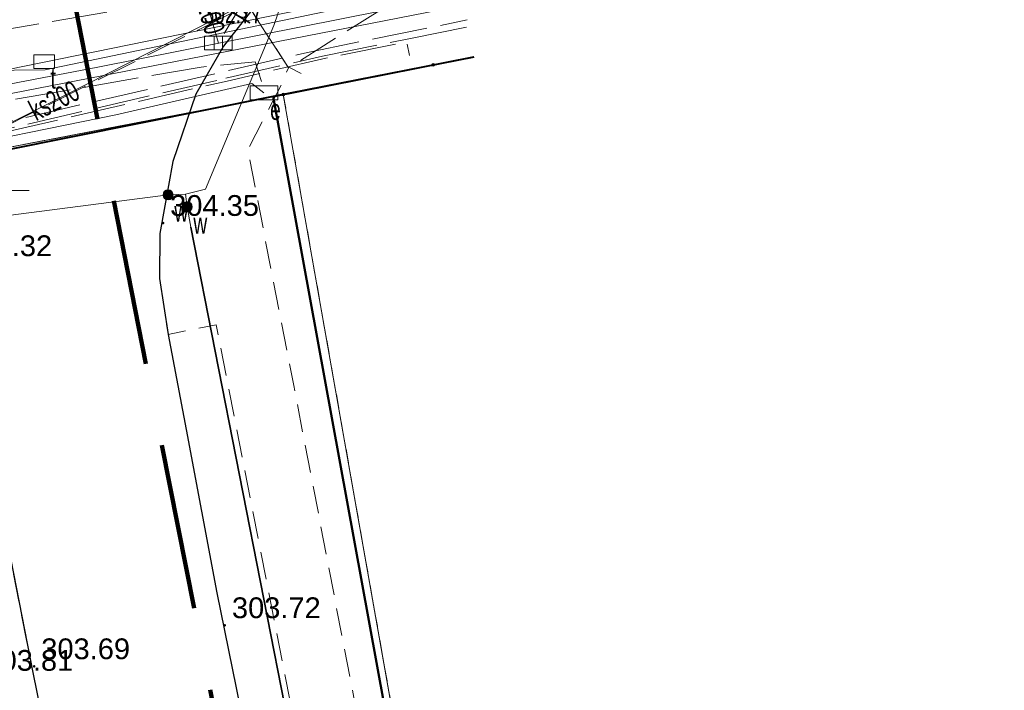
# Model space of a CAD drawing. Header units: metres. Extents: x 6567444 to 13135881, y 5574237 to 11149086.
# Tile 178 of 191: x 6567928 to 6567963, y 5574555 to 5574579. Entities that reach past the tile are written whole.
import ezdxf
from ezdxf.enums import TextEntityAlignment as Align

# ---------------------------------------------------------------- set-up
doc = ezdxf.new("R2010")
doc.units = ezdxf.units.M
for name, pattern in [('2.0_1.0', [3, 2, -1]), ('L_0_03', [1, 0.5, -0.5]), ('L_0_04', [1.5, 1, -0.5]), ('L_0_06', [2, 1.5, -0.5]), ('L_2_50', [2.5, 2, -0.5])]:
    doc.linetypes.add(name, pattern=pattern)
for name, color, linetype, lineweight in [('EGB_DzialkaEwidencyjna', 7, 'Continuous', 18), ('EGB_Klasouzytek', 92, 'Continuous', 18), ('EGB_KonturUzytkuGruntowego', 92, 'Continuous', 18), ('EGB_PunktGraniczny', 7, 'Continuous', 18), ('GES_InneUrzadzeniaTowarzyszace_P', 7, 'Continuous', 18), ('GES_PrzewodElektroenergetyczny', 1, 'Continuous', 18), ('GES_PrzewodElektroenergetyczny_Projektowany', 7, 'Continuous', 18), ('GES_PrzewodKanalizacyjny', 36, 'Continuous', 18), ('GES_PrzewodKanalizacyjny_Projektowany', 7, 'Continuous', 18), ('GES_PrzewodTelekomunikacyjny', 30, 'Continuous', 18), ('GES_PrzewodWodociagowy', 5, 'Continuous', 18), ('GES_Rzedna', 7, 'Continuous', 18), ('GES_UrzadzeniaSiecElektroenergetyczna_P', 7, 'Continuous', 18), ('GES_UrzadzeniaSiecKanalizacyjna_P', 7, 'Continuous', 18), ('GES_UrzadzeniaSiecWodociagowa_P', 7, 'Continuous', 18), ('GES_UrzadzeniaTowarzyszczaceLiniowe', 7, 'Continuous', 18), ('MP_LINIE_REGULAC', 135, 'Continuous', 40), ('OT_Budowle', 7, 'Continuous', 18), ('OT_Komunikacja', 7, 'Continuous', 18), ('OTRS', 7, 'Continuous', 13), ('OTRS_O', 7, 'Continuous', 20), ('Z_ZAKRES', 214, 'Continuous', 90)]:
    doc.layers.add(name, color=color, linetype=linetype, lineweight=lineweight)
doc.layers.add('FORMA - Arch 01 - PZT 1 Strefy', color=7, linetype='Continuous')
doc.styles.add('BDOT', font='arial.ttf', dxfattribs={"width": 0.9})
doc.styles.get("Standard").update_dxf_attribs({"font": 'arial.ttf'})
doc.linetypes.add('MPSTO', pattern='A,5,[38,msgB.shx,S=0.1,R=180,X=0,Y=0],5', length=10)
pattern_1 = [(45, (0, 0), (-0.265165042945, 0.265165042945), [])]

# ---------------------------------------------------------------- blocks, each defined once
blk = doc.blocks.new('L_0_02_2')
at = {"color": 0}
blk.add_point((0, 0), dxfattribs=at)
blk = doc.blocks.new('L_0_02_1')
at = {"color": 0}
blk.add_point((0, 0), dxfattribs=at)
blk = doc.blocks.new('L_0_29_1')
at = {"color": 0, "linetype": 'Continuous', "lineweight": 13, "flags": 128}
blk.add_lwpolyline([(0, -0.5), (0, 0.5)], dxfattribs=at)
blk = doc.blocks.new('EGPG_N')
at = {"linetype": 'Continuous', "lineweight": 13}
blk.add_hatch(color=0, dxfattribs=at).paths.add_polyline_path([(0, -0.1, 1), (0, 0.1, 1)])
at = {"color": 0, "linetype": 'Continuous', "lineweight": 13}
blk.add_circle((0, 0), 0.1, dxfattribs=at)
blk = doc.blocks.new('SUPW_R')
at = {"color": 0, "linetype": 'Continuous', "lineweight": 18, "flags": 128}
blk.add_lwpolyline([(0.75, 0.5), (0.75, -0.5), (-0.75, -0.5), (-0.75, 0.5)], close=True, dxfattribs=at)
blk = doc.blocks.new('other_SUES')
at = {"color": 0, "linetype": 'Continuous', "lineweight": 18, "flags": 128}
blk.add_lwpolyline([(1, 0.5), (1, -0.5), (-1, -0.5), (-1, 0.5)], close=True, dxfattribs=at)
blk = doc.blocks.new('other_SUKK')
at = {"color": 0, "linetype": 'Continuous', "lineweight": 18, "flags": 128}
blk.add_lwpolyline([(1, 0.5), (1, -0.5), (-1, -0.5), (-1, 0.5), (1, 0.5)], close=True, dxfattribs=at)
for points in [[(-0.3, 0.5), (-0.3, -0.5)], [(0.3, 0.5), (0.3, -0.5)]]:
    blk.add_lwpolyline(points, dxfattribs=at)
blk = doc.blocks.new('other_SUWW')
at = {"linetype": 'Continuous', "lineweight": 18}
blk.add_hatch(color=0, dxfattribs=at).paths.add_polyline_path([(0, -0.361, 1), (0, 0.361, 1)])
at = {"color": 0, "linetype": 'Continuous', "lineweight": 18}
blk.add_circle((0, 0), 0.361, dxfattribs=at)
blk = doc.blocks.new('OTRS')
at = {"layer": 'OTRS', "color": 0, "lineweight": -3, "const_width": 0.09}
blk.add_lwpolyline([(-0.045, 0, 1), (0.045, 0, 1)], format="xyb", close=True, dxfattribs=at)
at = {"layer": 'OTRS_O', "color": 0, "style": 'BDOT'}
blk.add_attdef('RZEDNA', (0.514, 0.515), '', height=1.5, dxfattribs=at)
blk = doc.blocks.new('_MDCP')
at = {"layer": 'EGB_DzialkaEwidencyjna', "linetype": 'CONTINUOUS', "lineweight": 18}
for p, q in [((6567944.099, 5574577.571), (6567942.63, 5574577.28)), ((6567942.63, 5574577.28), (6567937.22, 5574576.21)), ((6567870.09, 5574563.29), (6567937.22, 5574576.21)), ((6567937.22, 5574576.21), (6567953.2, 5574485.85)), ((6567921.55, 5574569.11), (6567849.51, 5574552.26)), ((6567946.41, 5574443.1), (6567921.55, 5574569.11)), ((6567848.19, 5574557.83), (6567870.09, 5574563.29)), ((6567849.51, 5574552.26), (6567848.19, 5574557.83)), ((6567953.2, 5574485.85), (6567954.34, 5574479.4)), ((6567954.34, 5574479.4), (6567964.63, 5574421.22)), ((6567945.87, 5574426.93), (6567946.41, 5574443.1)), ((6567941.78, 5574411.28), (6567945.87, 5574426.93)), ((6567964.63, 5574421.22), (6567961.98, 5574385.01)), ((6567926.87, 5574389.48), (6567941.78, 5574411.28)), ((6567903.73, 5574376.76), (6567926.87, 5574389.48)), ((6567961.98, 5574385.01), (6567940.38, 5574379.35)), ((6567940.38, 5574379.35), (6567927.03, 5574350.99)), ((6567864.17, 5574367.81), (6567903.73, 5574376.76)), ((6567869.98, 5574345.11), (6567864.17, 5574367.81)), ((6567921.32, 5574359.06), (6567869.98, 5574345.11)), ((6567923.464, 5574348.631), (6567921.32, 5574359.06)), ((6567927.03, 5574350.99), (6567923.464, 5574348.631))]:
    blk.add_line(p, q, dxfattribs=at)
at = {"layer": 'EGB_Klasouzytek', "lineweight": 18}
for points in [[(6567944.099, 5574577.571), (6567942.63, 5574577.28), (6567937.22, 5574576.21), (6567870.09, 5574563.29), (6567848.19, 5574557.83)], [(6567922.989, 5574350.942), (6567921.32, 5574359.06), (6567869.98, 5574345.11), (6567864.17, 5574367.81), (6567903.73, 5574376.76), (6567926.87, 5574389.48), (6567941.78, 5574411.28), (6567945.87, 5574426.93), (6567946.41, 5574443.1), (6567921.55, 5574569.11), (6567849.51, 5574552.26), (6567848.19, 5574557.83), (6567870.09, 5574563.29), (6567937.22, 5574576.21)], [(6567937.22, 5574576.21), (6567953.2, 5574485.85), (6567954.34, 5574479.4), (6567964.63, 5574421.22), (6567961.98, 5574385.01), (6567940.38, 5574379.35), (6567928.595, 5574354.314)]]:
    blk.add_lwpolyline(points, dxfattribs=at)
at = {"layer": 'EGB_KonturUzytkuGruntowego', "linetype": 'L_0_03', "lineweight": 18}
for points in [[(6567944.099, 5574577.571), (6567942.63, 5574577.28), (6567937.22, 5574576.21), (6567870.09, 5574563.29), (6567848.19, 5574557.83), (6567841.64, 5574556.2), (6567819.81, 5574551.02), (6567814.7, 5574549.3), (6567811.96, 5574548.85), (6567810.34, 5574548.58), (6567809.02, 5574546.47), (6567805.83, 5574540.63), (6567799.496, 5574570.502)], [(6567922.989, 5574350.942), (6567921.32, 5574359.06), (6567869.98, 5574345.11), (6567864.17, 5574367.81), (6567903.73, 5574376.76), (6567926.87, 5574389.48), (6567941.78, 5574411.28), (6567945.87, 5574426.93), (6567946.41, 5574443.1), (6567921.55, 5574569.11), (6567849.51, 5574552.26), (6567848.19, 5574557.83), (6567870.09, 5574563.29), (6567937.22, 5574576.21), (6567953.2, 5574485.85)]]:
    blk.add_lwpolyline(points, dxfattribs=at)
at = {"layer": 'EGB_PunktGraniczny'}
for p in [(6567942.63, 5574577.28), (6567937.22, 5574576.21)]:
    blk.add_point(p, dxfattribs=at)
at = {"layer": 'GES_PrzewodElektroenergetyczny', "color": 1, "linetype": 'Continuous', "lineweight": 18}
for points in [[(6567943.578, 5574580.45), (6567880.22, 5574567.52), (6567879.71, 5574566.23), (6567878.836, 5574565.386), (6567873.65, 5574564.68), (6567858.185, 5574560.669)], [(6567943.578, 5574580.45), (6567880.22, 5574567.52), (6567879.71, 5574566.23), (6567878.836, 5574565.386), (6567873.65, 5574564.68), (6567858.185, 5574560.669)], [(6567838.664, 5574557.463), (6567839.429, 5574557.634), (6567846.812, 5574559.385), (6567851.645, 5574560.446), (6567868.123, 5574564.188), (6567878.034, 5574566.506), (6567891.189, 5574569.42), (6567902.264, 5574571.789), (6567930.529, 5574577.195), (6567943.691, 5574579.824)]]:
    blk.add_lwpolyline(points, dxfattribs=at)
at = {"layer": 'GES_PrzewodElektroenergetyczny', "color": 1, "linetype": 'Continuous', "lineweight": 18, "flags": 128}
for points in [[(6567868.85, 5574563.254), (6567868.88, 5574563.73), (6567870.63, 5574564.11), (6567881.7, 5574566.09), (6567907.85, 5574570.96), (6567922.43, 5574574.08), (6567923.04, 5574574.68), (6567924.32, 5574574.08), (6567931.18, 5574575.48), (6567936.08, 5574576.61), (6567936.52, 5574576.27)], [(6567868.85, 5574563.254), (6567868.988, 5574563.738), (6567870.63, 5574564.11), (6567881.7, 5574566.09), (6567907.85, 5574570.96), (6567922.43, 5574574.08), (6567923.04, 5574574.68), (6567924.32, 5574574.08), (6567931.18, 5574575.48), (6567936.08, 5574576.61), (6567936.52, 5574576.27)]]:
    blk.add_lwpolyline(points, dxfattribs=at)
at = {"layer": 'GES_PrzewodElektroenergetyczny_Projektowany', "color": 1, "linetype": 'L_2_50', "lineweight": 18}
for points in [[(6567943.412, 5574581.367), (6567943.17, 5574581.32), (6567913.09, 5574576.12), (6567888.01, 5574572.01), (6567877.14, 5574569.91), (6567875.36, 5574567.7), (6567875.01, 5574566.91), (6567863.39, 5574564.59), (6567846.75, 5574561.93), (6567839.02, 5574560.65), (6567829.79, 5574558.45), (6567816.07, 5574555.81), (6567793.454, 5574551.595)], [(6567794.596, 5574546.571), (6567811.33, 5574550.87), (6567831.53, 5574554.27), (6567833.28, 5574552.46), (6567870.97, 5574561.28), (6567904.99, 5574569.24), (6567915.75, 5574572.57), (6567937.99, 5574577.71), (6567943.858, 5574578.905)], [(6567855.86, 5574555.8), (6567855.7, 5574557.45), (6567905.15, 5574569.02), (6567915.82, 5574572.33), (6567935.15, 5574576.8), (6567938.63, 5574577.6), (6567941.87, 5574578.25), (6567943.902, 5574578.659)]]:
    blk.add_lwpolyline(points, dxfattribs=at)
at = {"layer": 'GES_PrzewodElektroenergetyczny_Projektowany', "color": 1, "linetype": 'L_2_50', "lineweight": 18, "flags": 128}
for points in [[(6567855.96, 5574555.82), (6567855.81, 5574557.37), (6567905.33, 5574568.98), (6567915.89, 5574572.25), (6567935.19, 5574576.7), (6567938.76, 5574577.53), (6567941.68, 5574578.11), (6567941.78, 5574577.62)], [(6567870.565, 5574563.351), (6567870.646, 5574564.629), (6567878.475, 5574566.016), (6567879.026, 5574567.243), (6567881.557, 5574567.372), (6567883.406, 5574567.496), (6567885.902, 5574567.958), (6567892.652, 5574569.345), (6567901.343, 5574570.978), (6567915.551, 5574573.567), (6567920.174, 5574574.43), (6567923.348, 5574574.738), (6567925.69, 5574575.724), (6567934.258, 5574577.204), (6567936.2, 5574577.389), (6567936.587, 5574576.24)]]:
    blk.add_lwpolyline(points, dxfattribs=at)
at = {"layer": 'GES_PrzewodKanalizacyjny', "color": 36, "linetype": 'Continuous', "lineweight": 18, "flags": 128}
for points in [[(6567934.15, 5574580.6), (6567934.88, 5574578.07)], [(6567936.26, 5574579.72), (6567921.631, 5574572.271)]]:
    blk.add_lwpolyline(points, dxfattribs=at)
at = {"layer": 'GES_PrzewodKanalizacyjny_Projektowany', "color": 36, "linetype": 'L_0_06', "lineweight": 18}
blk.add_lwpolyline([(6567796.266, 5574539.236), (6567832.48, 5574547.32), (6567854.13, 5574556.3), (6567878.83, 5574561.85), (6567921.59, 5574572.26), (6567938.88, 5574580.92), (6567943.337, 5574581.783)], dxfattribs=at)
at = {"layer": 'GES_PrzewodKanalizacyjny_Projektowany', "color": 36, "linetype": 'L_0_06', "lineweight": 18, "flags": 128}
blk.add_lwpolyline([(6567936.88, 5574581.42), (6567934.91, 5574578.11)], dxfattribs=at)
at = {"layer": 'GES_PrzewodTelekomunikacyjny', "color": 30, "linetype": 'Continuous', "lineweight": 18}
for points in [[(6567943.617, 5574580.235), (6567928.625, 5574577.107), (6567926.389, 5574577.084), (6567901.645, 5574572.089), (6567892.736, 5574570.263), (6567886.856, 5574570.805)], [(6567943.761, 5574579.441), (6567935.678, 5574577.863), (6567928.387, 5574576.441)]]:
    blk.add_lwpolyline(points, dxfattribs=at)
at = {"layer": 'GES_PrzewodTelekomunikacyjny', "color": 30, "linetype": 'Continuous', "lineweight": 18, "flags": 128}
blk.add_lwpolyline([(6567928.387, 5574576.441), (6567874.808, 5574565.99), (6567865.525, 5574563.914)], dxfattribs=at)
at = {"layer": 'GES_PrzewodWodociagowy', "color": 5, "linetype": 'Continuous', "lineweight": 18}
for points in [[(6567933.69, 5574572.61), (6567934.41, 5574572.79), (6567936.88, 5574578.71), (6567937.18, 5574579.58), (6567941.41, 5574580.35), (6567943.524, 5574580.749)], [(6567933.69, 5574572.61), (6567933.06, 5574572.59), (6567924.48, 5574571.48), (6567923.42, 5574572.32), (6567920.04, 5574574.98), (6567915.01, 5574574.28), (6567879.77, 5574567.11), (6567879.07, 5574566.99), (6567878.14, 5574565.37), (6567860.87, 5574560.66), (6567855.39, 5574559.03), (6567839.4, 5574555.34), (6567836.94, 5574551.59), (6567834.92, 5574548.08), (6567832.61, 5574544.04), (6567830.53, 5574540.71), (6567827.89, 5574537.03), (6567830.01, 5574517.51), (6567828.46, 5574517.24), (6567802.588, 5574511.449)]]:
    blk.add_lwpolyline(points, dxfattribs=at)
at = {"layer": 'GES_PrzewodWodociagowy', "color": 5, "linetype": 'Continuous', "lineweight": 18, "flags": 128}
blk.add_lwpolyline([(6567948.28, 5574498.02), (6567947.06, 5574504.26), (6567933.88, 5574571.42), (6567933.75, 5574572.16), (6567933.69, 5574572.61)], dxfattribs=at)
at = {"layer": 'GES_Rzedna', "color": 7, "linetype": 'Continuous', "lineweight": 13, "flags": 128}
blk.add_lwpolyline([(6567928.049, 5574572.747), (6567925.471, 5574572.747), (6567921.742, 5574571.996)], dxfattribs=at)
at = {"layer": 'GES_UrzadzeniaTowarzyszczaceLiniowe', "color": 7, "linetype": 'Continuous', "lineweight": 35, "flags": 128}
blk.add_lwpolyline([(6567947.06, 5574504.26), (6567933.88, 5574571.42)], dxfattribs=at)
at = {"layer": 'MP_LINIE_REGULAC', "linetype": 'Continuous'}
for points in [[(6567936.85, 5574576.14), (6567944.099, 5574577.571)], [(6567936.85, 5574576.14), (6567822.725, 5574553.2), (6567807.758, 5574533.041), (6567819.961, 5574483.091), (6567828.37, 5574448.208)], [(6567960.526, 5574486.824), (6567953.408, 5574485.415), (6567936.85, 5574576.14)]]:
    blk.add_lwpolyline(points, dxfattribs=at)
at = {"layer": 'MP_LINIE_REGULAC', "linetype": 'MPSTO', "flags": 128}
blk.add_lwpolyline([(6567944.102, 5574577.555), (6567936.85, 5574576.14), (6567953.408, 5574485.415), (6567960.526, 5574486.824)], dxfattribs=at)
at = {"layer": 'OT_Komunikacja', "color": 7, "linetype": 'L_0_06', "lineweight": 18}
blk.add_lwpolyline([(6567943.681, 5574579.884), (6567941.661, 5574579.48), (6567940.8, 5574579.31), (6567937.41, 5574577.176), (6567936.068, 5574579.252), (6567937.072, 5574580.324), (6567938.645, 5574581.53), (6567941.18, 5574583.103), (6567942.874, 5574584.342)], dxfattribs=at)
at = {"layer": 'OT_Komunikacja', "color": 7, "linetype": 'Continuous', "lineweight": 25, "flags": 128}
for points in [[(6567936.068, 5574579.252), (6567935.057, 5574577.956), (6567934.068, 5574576.226), (6567933.236, 5574573.791), (6567932.764, 5574571.191), (6567932.756, 5574569.563), (6567933.063, 5574567.551), (6567933.71, 5574564.114), (6567934.815, 5574558.216), (6567936.358, 5574550.643), (6567938.407, 5574540.21), (6567942.057, 5574521.84), (6567943.316, 5574515.523), (6567944.512, 5574509.474), (6567945.446, 5574504.726), (6567945.949, 5574502.072), (6567947.25, 5574495.506), (6567948.058, 5574491.426), (6567948.891, 5574487.158), (6567952.865, 5574468.02), (6567953.982, 5574463.046)], [(6567857.08, 5574558.64), (6567878.36, 5574563.51), (6567907.32, 5574570.28), (6567908.58, 5574572.61), (6567905.5, 5574574.28), (6567905.13, 5574574.52), (6567904.95, 5574574.89), (6567905.03, 5574575.37), (6567905.44, 5574575.72), (6567918.52, 5574578.59), (6567919.7, 5574578.59), (6567920.76, 5574578.35), (6567921.77, 5574577.92), (6567922.83, 5574577.12), (6567923.8, 5574575.84), (6567924.51, 5574574.05), (6567925.03, 5574571.71), (6567925.42, 5574570.12), (6567926.172, 5574565.569), (6567928.182, 5574555.336), (6567929.81, 5574547.284), (6567935.279, 5574519.986)]]:
    blk.add_lwpolyline(points, dxfattribs=at)
at = {"layer": 'OT_Komunikacja', "color": 7, "linetype": 'L_0_04', "lineweight": 18, "flags": 128}
for points in [[(6567932.764, 5574571.191), (6567933.236, 5574573.791), (6567934.068, 5574576.226), (6567935.057, 5574577.956), (6567936.068, 5574579.252), (6567937.41, 5574577.176), (6567937.165, 5574576.599), (6567935.94, 5574574.207), (6567937.598, 5574565.706), (6567949.198, 5574505.377), (6567949.626, 5574503.011), (6567950.592, 5574497.882), (6567953.228, 5574484.471), (6567950.887, 5574485.819), (6567934.801, 5574567.894), (6567933.063, 5574567.551), (6567932.756, 5574569.563)], [(6567919.7, 5574578.59), (6567920.76, 5574578.35), (6567921.77, 5574577.92), (6567922.83, 5574577.12), (6567923.8, 5574575.84), (6567924.51, 5574574.05), (6567925.03, 5574571.71), (6567925.42, 5574570.12), (6567926.172, 5574565.569), (6567928.182, 5574555.336), (6567929.81, 5574547.284), (6567935.279, 5574519.986), (6567935.957, 5574516.391), (6567939.3, 5574499.444), (6567941.361, 5574488.965), (6567942.778, 5574481.353), (6567941.559, 5574476.747), (6567935.05, 5574510.337), (6567926.066, 5574555.647), (6567923.648, 5574568.154), (6567923.33, 5574569.78), (6567923.13, 5574570.56), (6567922.7, 5574571.28), (6567922.48, 5574571.32), (6567907.73, 5574567.88), (6567907.32, 5574570.28), (6567908.58, 5574572.61), (6567905.5, 5574574.28), (6567905.13, 5574574.52), (6567904.95, 5574574.89), (6567905.03, 5574575.37), (6567905.44, 5574575.72), (6567918.52, 5574578.59)]]:
    blk.add_lwpolyline(points, close=True, dxfattribs=at)
at = {"layer": 'Z_ZAKRES', "linetype": '2.0_1.0', "lineweight": 140, "ltscale": 3}
blk.add_lwpolyline([(6567820.407, 5574555.719), (6567847.232, 5574561.997), (6567929.356, 5574581.206), (6567956.443, 5574443.911), (6567955.827, 5574425.481), (6567951.015, 5574407.07), (6567933.777, 5574381.866), (6567907.312, 5574367.318), (6567855.739, 5574355.65), (6567852.582, 5574378.747), (6567848.105, 5574411.572), (6567841.693, 5574438.994), (6567818.946, 5574517.253)], close=True, dxfattribs=at)
at = {"layer": 'EGB_DzialkaEwidencyjna', "linetype": 'Continuous', "xscale": 0.5, "yscale": 0.5, "zscale": 0.5}
for name, p, rotation in [('L_0_02_2', (6567942.63, 5574577.28), 11.2), ('L_0_02_1', (6567942.63, 5574577.28), 191.19), ('L_0_02_2', (6567937.22, 5574576.21), 190.89), ('L_0_02_1', (6567937.22, 5574576.21), 280.0299999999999), ('L_0_02_2', (6567937.22, 5574576.21), 11.19), ('L_0_02_1', (6567937.22, 5574576.21), 190.89)]:
    blk.add_blockref(name, p, dxfattribs=dict(at, rotation=rotation))
at = {"layer": 'EGB_PunktGraniczny', "linetype": 'Continuous', "xscale": 0.5, "yscale": 0.5, "zscale": 0.5}
for p in [(6567942.63, 5574577.28), (6567937.22, 5574576.21)]:
    blk.add_blockref('EGPG_N', p, dxfattribs=at)
at = {"layer": 'GES_InneUrzadzeniaTowarzyszace_P', "linetype": 'Continuous', "xscale": 0.5, "yscale": 0.5, "zscale": 0.5}
blk.add_blockref('SUPW_R', (6567928.591, 5574577.4), dxfattribs=at)
at = {"layer": 'GES_UrzadzeniaSiecElektroenergetyczna_P', "color": 1, "linetype": 'Continuous', "xscale": 0.5, "yscale": 0.5, "zscale": 0.5}
blk.add_blockref('other_SUES', (6567936.52, 5574576.27), dxfattribs=at)
at = {"layer": 'GES_UrzadzeniaSiecKanalizacyjna_P', "color": 36, "linetype": 'Continuous', "xscale": 0.5, "yscale": 0.5, "zscale": 0.5}
blk.add_blockref('other_SUKK', (6567934.88, 5574578.07), dxfattribs=at)
at = {"layer": 'GES_UrzadzeniaSiecWodociagowa_P', "color": 5, "linetype": 'Continuous', "xscale": 0.5, "yscale": 0.5, "zscale": 0.5}
for p in [(6567933.06, 5574572.59), (6567933.75, 5574572.16)]:
    blk.add_blockref('other_SUWW', p, dxfattribs=at)
at = {"layer": 'OT_Budowle', "color": 7, "linetype": 'Continuous', "xscale": 0.5, "yscale": 0.5, "zscale": 0.5, "rotation": 242.92}
blk.add_blockref('L_0_29_1', (6567937.64, 5574577.08), dxfattribs=at)
at = {"layer": 'OTRS', "xscale": 0.5, "yscale": 0.5, "zscale": 0.5}
for p, values in [((6567932.88, 5574571.572, 304.349), {'RZEDNA': '304.35'}), ((6567925.415, 5574570.118, 304.317), {'RZEDNA': '304.32'}), ((6567935.11, 5574557.046, 303.719), {'RZEDNA': '303.72'}), ((6567928.227, 5574555.564, 303.693), {'RZEDNA': '303.69'}), ((6567926.175, 5574555.146, 303.806), {'RZEDNA': '303.81'})]:
    blk.add_blockref('OTRS', p, dxfattribs=at).add_auto_attribs(values)
at = {"layer": 'GES_InneUrzadzeniaTowarzyszace_P', "color": 7, "lineweight": 15, "width": 0.66}
blk.add_text('t', height=0.75, dxfattribs=at).set_placement((6567928.816, 5574577.175), align=Align.TOP_LEFT)
at = {"layer": 'GES_PrzewodKanalizacyjny', "color": 36, "lineweight": 15, "width": 0.66}
for s, rotation, p in [('kd200', -73.9, (6567934.515, 5574579.335)), ('ks200', -333, (6567928.946, 5574575.996))]:
    blk.add_text(s, height=0.75, rotation=rotation, dxfattribs=at).set_placement(p, align=Align.MIDDLE_CENTER)
at = {"layer": 'GES_PrzewodKanalizacyjny_Projektowany', "color": 36, "lineweight": 15, "width": 0.66}
blk.add_text('proj.k', height=0.75, rotation=-300.8, dxfattribs=at).set_placement((6567935.895, 5574579.765), align=Align.MIDDLE_CENTER)
at = {"layer": 'GES_Rzedna', "color": 36, "lineweight": 15, "width": 0.66}
blk.add_text('302.77', height=0.75, rotation=-360, dxfattribs=at).set_placement((6567934.345, 5574579.53), align=Align.TOP_LEFT)
at = {"layer": 'GES_UrzadzeniaSiecElektroenergetyczna_P', "color": 1, "lineweight": 15, "width": 0.66}
blk.add_text('e', height=0.75, rotation=-360, dxfattribs=at).set_placement((6567936.745, 5574576.045), align=Align.TOP_LEFT)
at = {"layer": 'GES_UrzadzeniaSiecWodociagowa_P', "color": 5, "lineweight": 15, "width": 0.66}
for p in [(6567933.285, 5574572.365), (6567933.975, 5574571.935)]:
    blk.add_text('w', height=0.75, rotation=-360, dxfattribs=at).set_placement(p, align=Align.TOP_LEFT)
blk = doc.blocks.new('PR1183 Chorzów Metalowców V09_TT')
at = {"layer": 'FORMA - Arch 01 - PZT 1 Strefy', "linetype": 'Continuous', "lineweight": 0, "true_color": 0x577933}
h = blk.add_hatch(dxfattribs=at)
h.set_pattern_fill('ANSI31', color=77, scale=3, style=0)
h.set_pattern_definition(pattern_1)
h.paths.add_polyline_path([(6567829, 5574517.24), (6567842.398, 5574471.118), (6567844.165, 5574471.632), (6567846.931, 5574462.111), (6567846.967, 5574484.472), (6567835.736, 5574536.73), (6567846.642, 5574539.074), (6567844.864, 5574547.35), (6567918.571, 5574563.191), (6567935.605, 5574483.933), (6567930.975, 5574476.768), (6567931.227, 5574475.595), (6567933.57, 5574476.098, 0.216609), (6567938.884, 5574480.085), (6567921.55, 5574567.86), (6567849.267, 5574550.953), (6567830.11, 5574546.47)])
blk = doc.blocks.new('GE.I.6640.1.468.2024_MDCP_dodatkowe pomiary_12.03.2026')
at = {"layer": 'EGB_DzialkaEwidencyjna', "linetype": 'CONTINUOUS', "lineweight": 18}
for p, q in [((6567944.099, 5574577.571), (6567942.63, 5574577.28)), ((6567942.63, 5574577.28), (6567937.22, 5574576.21)), ((6567870.09, 5574563.29), (6567937.22, 5574576.21)), ((6567937.22, 5574576.21), (6567953.2, 5574485.85)), ((6567921.55, 5574569.11), (6567849.51, 5574552.26)), ((6567946.41, 5574443.1), (6567921.55, 5574569.11)), ((6567848.19, 5574557.83), (6567870.09, 5574563.29)), ((6567849.51, 5574552.26), (6567848.19, 5574557.83)), ((6567953.2, 5574485.85), (6567954.34, 5574479.4)), ((6567954.34, 5574479.4), (6567964.63, 5574421.22)), ((6567945.87, 5574426.93), (6567946.41, 5574443.1)), ((6567941.78, 5574411.28), (6567945.87, 5574426.93)), ((6567964.63, 5574421.22), (6567961.98, 5574385.01)), ((6567926.87, 5574389.48), (6567941.78, 5574411.28)), ((6567903.73, 5574376.76), (6567926.87, 5574389.48)), ((6567961.98, 5574385.01), (6567940.38, 5574379.35)), ((6567940.38, 5574379.35), (6567927.03, 5574350.99)), ((6567864.17, 5574367.81), (6567903.73, 5574376.76)), ((6567869.98, 5574345.11), (6567864.17, 5574367.81)), ((6567921.32, 5574359.06), (6567869.98, 5574345.11)), ((6567923.464, 5574348.631), (6567921.32, 5574359.06)), ((6567927.03, 5574350.99), (6567923.464, 5574348.631))]:
    blk.add_line(p, q, dxfattribs=at)
at = {"layer": 'EGB_Klasouzytek', "lineweight": 18}
for points in [[(6567944.099, 5574577.571), (6567942.63, 5574577.28), (6567937.22, 5574576.21), (6567870.09, 5574563.29), (6567848.19, 5574557.83)], [(6567922.989, 5574350.942), (6567921.32, 5574359.06), (6567869.98, 5574345.11), (6567864.17, 5574367.81), (6567903.73, 5574376.76), (6567926.87, 5574389.48), (6567941.78, 5574411.28), (6567945.87, 5574426.93), (6567946.41, 5574443.1), (6567921.55, 5574569.11), (6567849.51, 5574552.26), (6567848.19, 5574557.83), (6567870.09, 5574563.29), (6567937.22, 5574576.21)], [(6567937.22, 5574576.21), (6567953.2, 5574485.85), (6567954.34, 5574479.4), (6567964.63, 5574421.22), (6567961.98, 5574385.01), (6567940.38, 5574379.35), (6567928.595, 5574354.314)]]:
    blk.add_lwpolyline(points, dxfattribs=at)
at = {"layer": 'EGB_KonturUzytkuGruntowego', "linetype": 'L_0_03', "lineweight": 18}
for points in [[(6567944.099, 5574577.571), (6567942.63, 5574577.28), (6567937.22, 5574576.21), (6567870.09, 5574563.29), (6567848.19, 5574557.83), (6567841.64, 5574556.2), (6567819.81, 5574551.02), (6567814.7, 5574549.3), (6567811.96, 5574548.85), (6567810.34, 5574548.58), (6567809.02, 5574546.47), (6567805.83, 5574540.63), (6567799.496, 5574570.502)], [(6567922.989, 5574350.942), (6567921.32, 5574359.06), (6567869.98, 5574345.11), (6567864.17, 5574367.81), (6567903.73, 5574376.76), (6567926.87, 5574389.48), (6567941.78, 5574411.28), (6567945.87, 5574426.93), (6567946.41, 5574443.1), (6567921.55, 5574569.11), (6567849.51, 5574552.26), (6567848.19, 5574557.83), (6567870.09, 5574563.29), (6567937.22, 5574576.21), (6567953.2, 5574485.85)]]:
    blk.add_lwpolyline(points, dxfattribs=at)
at = {"layer": 'EGB_PunktGraniczny'}
for p in [(6567942.63, 5574577.28), (6567937.22, 5574576.21)]:
    blk.add_point(p, dxfattribs=at)
at = {"layer": 'GES_PrzewodElektroenergetyczny', "color": 1, "linetype": 'Continuous', "lineweight": 18}
for points in [[(6567943.578, 5574580.45), (6567880.22, 5574567.52), (6567879.71, 5574566.23), (6567878.836, 5574565.386), (6567873.65, 5574564.68), (6567858.185, 5574560.669)], [(6567943.578, 5574580.45), (6567880.22, 5574567.52), (6567879.71, 5574566.23), (6567878.836, 5574565.386), (6567873.65, 5574564.68), (6567858.185, 5574560.669)], [(6567838.664, 5574557.463), (6567839.429, 5574557.634), (6567846.812, 5574559.385), (6567851.645, 5574560.446), (6567868.123, 5574564.188), (6567878.034, 5574566.506), (6567891.189, 5574569.42), (6567902.264, 5574571.789), (6567930.529, 5574577.195), (6567943.691, 5574579.824)]]:
    blk.add_lwpolyline(points, dxfattribs=at)
at = {"layer": 'GES_PrzewodElektroenergetyczny', "color": 1, "linetype": 'Continuous', "lineweight": 18, "flags": 128}
for points in [[(6567868.85, 5574563.254), (6567868.88, 5574563.73), (6567870.63, 5574564.11), (6567881.7, 5574566.09), (6567907.85, 5574570.96), (6567922.43, 5574574.08), (6567923.04, 5574574.68), (6567924.32, 5574574.08), (6567931.18, 5574575.48), (6567936.08, 5574576.61), (6567936.52, 5574576.27)], [(6567868.85, 5574563.254), (6567868.988, 5574563.738), (6567870.63, 5574564.11), (6567881.7, 5574566.09), (6567907.85, 5574570.96), (6567922.43, 5574574.08), (6567923.04, 5574574.68), (6567924.32, 5574574.08), (6567931.18, 5574575.48), (6567936.08, 5574576.61), (6567936.52, 5574576.27)]]:
    blk.add_lwpolyline(points, dxfattribs=at)
at = {"layer": 'GES_PrzewodElektroenergetyczny_Projektowany', "color": 1, "linetype": 'L_2_50', "lineweight": 18}
for points in [[(6567943.412, 5574581.367), (6567943.17, 5574581.32), (6567913.09, 5574576.12), (6567888.01, 5574572.01), (6567877.14, 5574569.91), (6567875.36, 5574567.7), (6567875.01, 5574566.91), (6567863.39, 5574564.59), (6567846.75, 5574561.93), (6567839.02, 5574560.65), (6567829.79, 5574558.45), (6567816.07, 5574555.81), (6567793.454, 5574551.595)], [(6567794.596, 5574546.571), (6567811.33, 5574550.87), (6567831.53, 5574554.27), (6567833.28, 5574552.46), (6567870.97, 5574561.28), (6567904.99, 5574569.24), (6567915.75, 5574572.57), (6567937.99, 5574577.71), (6567943.858, 5574578.905)], [(6567855.86, 5574555.8), (6567855.7, 5574557.45), (6567905.15, 5574569.02), (6567915.82, 5574572.33), (6567935.15, 5574576.8), (6567938.63, 5574577.6), (6567941.87, 5574578.25), (6567943.902, 5574578.659)]]:
    blk.add_lwpolyline(points, dxfattribs=at)
at = {"layer": 'GES_PrzewodElektroenergetyczny_Projektowany', "color": 1, "linetype": 'L_2_50', "lineweight": 18, "flags": 128}
for points in [[(6567855.96, 5574555.82), (6567855.81, 5574557.37), (6567905.33, 5574568.98), (6567915.89, 5574572.25), (6567935.19, 5574576.7), (6567938.76, 5574577.53), (6567941.68, 5574578.11), (6567941.78, 5574577.62)], [(6567870.565, 5574563.351), (6567870.646, 5574564.629), (6567878.475, 5574566.016), (6567879.026, 5574567.243), (6567881.557, 5574567.372), (6567883.406, 5574567.496), (6567885.902, 5574567.958), (6567892.652, 5574569.345), (6567901.343, 5574570.978), (6567915.551, 5574573.567), (6567920.174, 5574574.43), (6567923.348, 5574574.738), (6567925.69, 5574575.724), (6567934.258, 5574577.204), (6567936.2, 5574577.389), (6567936.587, 5574576.24)]]:
    blk.add_lwpolyline(points, dxfattribs=at)
at = {"layer": 'GES_PrzewodKanalizacyjny', "color": 36, "linetype": 'Continuous', "lineweight": 18, "flags": 128}
for points in [[(6567934.15, 5574580.6), (6567934.88, 5574578.07)], [(6567936.26, 5574579.72), (6567921.631, 5574572.271)]]:
    blk.add_lwpolyline(points, dxfattribs=at)
at = {"layer": 'GES_PrzewodKanalizacyjny_Projektowany', "color": 36, "linetype": 'L_0_06', "lineweight": 18}
blk.add_lwpolyline([(6567796.266, 5574539.236), (6567832.48, 5574547.32), (6567854.13, 5574556.3), (6567878.83, 5574561.85), (6567921.59, 5574572.26), (6567938.88, 5574580.92), (6567943.337, 5574581.783)], dxfattribs=at)
at = {"layer": 'GES_PrzewodKanalizacyjny_Projektowany', "color": 36, "linetype": 'L_0_06', "lineweight": 18, "flags": 128}
blk.add_lwpolyline([(6567936.88, 5574581.42), (6567934.91, 5574578.11)], dxfattribs=at)
at = {"layer": 'GES_PrzewodTelekomunikacyjny', "color": 30, "linetype": 'Continuous', "lineweight": 18}
for points in [[(6567943.617, 5574580.235), (6567928.625, 5574577.107), (6567926.389, 5574577.084), (6567901.645, 5574572.089), (6567892.736, 5574570.263), (6567886.856, 5574570.805)], [(6567943.761, 5574579.441), (6567935.678, 5574577.863), (6567928.387, 5574576.441)]]:
    blk.add_lwpolyline(points, dxfattribs=at)
at = {"layer": 'GES_PrzewodTelekomunikacyjny', "color": 30, "linetype": 'Continuous', "lineweight": 18, "flags": 128}
blk.add_lwpolyline([(6567928.387, 5574576.441), (6567874.808, 5574565.99), (6567865.525, 5574563.914)], dxfattribs=at)
at = {"layer": 'GES_PrzewodWodociagowy', "color": 5, "linetype": 'Continuous', "lineweight": 18}
for points in [[(6567933.69, 5574572.61), (6567934.41, 5574572.79), (6567936.88, 5574578.71), (6567937.18, 5574579.58), (6567941.41, 5574580.35), (6567943.524, 5574580.749)], [(6567933.69, 5574572.61), (6567933.06, 5574572.59), (6567924.48, 5574571.48), (6567923.42, 5574572.32), (6567920.04, 5574574.98), (6567915.01, 5574574.28), (6567879.77, 5574567.11), (6567879.07, 5574566.99), (6567878.14, 5574565.37), (6567860.87, 5574560.66), (6567855.39, 5574559.03), (6567839.4, 5574555.34), (6567836.94, 5574551.59), (6567834.92, 5574548.08), (6567832.61, 5574544.04), (6567830.53, 5574540.71), (6567827.89, 5574537.03), (6567830.01, 5574517.51), (6567828.46, 5574517.24), (6567802.588, 5574511.449)]]:
    blk.add_lwpolyline(points, dxfattribs=at)
at = {"layer": 'GES_PrzewodWodociagowy', "color": 5, "linetype": 'Continuous', "lineweight": 18, "flags": 128}
blk.add_lwpolyline([(6567948.28, 5574498.02), (6567947.06, 5574504.26), (6567933.88, 5574571.42), (6567933.75, 5574572.16), (6567933.69, 5574572.61)], dxfattribs=at)
at = {"layer": 'GES_Rzedna', "color": 7, "linetype": 'Continuous', "lineweight": 13, "flags": 128}
blk.add_lwpolyline([(6567928.049, 5574572.747), (6567925.471, 5574572.747), (6567921.742, 5574571.996)], dxfattribs=at)
at = {"layer": 'GES_UrzadzeniaTowarzyszczaceLiniowe', "color": 7, "linetype": 'Continuous', "lineweight": 35, "flags": 128}
blk.add_lwpolyline([(6567947.06, 5574504.26), (6567933.88, 5574571.42)], dxfattribs=at)
at = {"layer": 'MP_LINIE_REGULAC', "linetype": 'Continuous'}
for points in [[(6567936.85, 5574576.14), (6567944.099, 5574577.571)], [(6567936.85, 5574576.14), (6567822.725, 5574553.2), (6567807.758, 5574533.041), (6567819.961, 5574483.091), (6567828.37, 5574448.208)], [(6567960.526, 5574486.824), (6567953.408, 5574485.415), (6567936.85, 5574576.14)]]:
    blk.add_lwpolyline(points, dxfattribs=at)
at = {"layer": 'MP_LINIE_REGULAC', "linetype": 'MPSTO', "flags": 128}
blk.add_lwpolyline([(6567944.102, 5574577.555), (6567936.85, 5574576.14), (6567953.408, 5574485.415), (6567960.526, 5574486.824)], dxfattribs=at)
at = {"layer": 'OT_Komunikacja', "color": 7, "linetype": 'L_0_06', "lineweight": 18}
blk.add_lwpolyline([(6567943.681, 5574579.884), (6567941.661, 5574579.48), (6567940.8, 5574579.31), (6567937.41, 5574577.176), (6567936.068, 5574579.252), (6567937.072, 5574580.324), (6567938.645, 5574581.53), (6567941.18, 5574583.103), (6567942.874, 5574584.342)], dxfattribs=at)
at = {"layer": 'OT_Komunikacja', "color": 7, "linetype": 'Continuous', "lineweight": 25, "flags": 128}
for points in [[(6567936.068, 5574579.252), (6567935.057, 5574577.956), (6567934.068, 5574576.226), (6567933.236, 5574573.791), (6567932.764, 5574571.191), (6567932.756, 5574569.563), (6567933.063, 5574567.551), (6567933.71, 5574564.114), (6567934.815, 5574558.216), (6567936.358, 5574550.643), (6567938.407, 5574540.21), (6567942.057, 5574521.84), (6567943.316, 5574515.523), (6567944.512, 5574509.474), (6567945.446, 5574504.726), (6567945.949, 5574502.072), (6567947.25, 5574495.506), (6567948.058, 5574491.426), (6567948.891, 5574487.158), (6567952.865, 5574468.02), (6567953.982, 5574463.046)], [(6567857.08, 5574558.64), (6567878.36, 5574563.51), (6567907.32, 5574570.28), (6567908.58, 5574572.61), (6567905.5, 5574574.28), (6567905.13, 5574574.52), (6567904.95, 5574574.89), (6567905.03, 5574575.37), (6567905.44, 5574575.72), (6567918.52, 5574578.59), (6567919.7, 5574578.59), (6567920.76, 5574578.35), (6567921.77, 5574577.92), (6567922.83, 5574577.12), (6567923.8, 5574575.84), (6567924.51, 5574574.05), (6567925.03, 5574571.71), (6567925.42, 5574570.12), (6567926.172, 5574565.569), (6567928.182, 5574555.336), (6567929.81, 5574547.284), (6567935.279, 5574519.986)]]:
    blk.add_lwpolyline(points, dxfattribs=at)
at = {"layer": 'OT_Komunikacja', "color": 7, "linetype": 'L_0_04', "lineweight": 18, "flags": 128}
for points in [[(6567932.764, 5574571.191), (6567933.236, 5574573.791), (6567934.068, 5574576.226), (6567935.057, 5574577.956), (6567936.068, 5574579.252), (6567937.41, 5574577.176), (6567937.165, 5574576.599), (6567935.94, 5574574.207), (6567937.598, 5574565.706), (6567949.198, 5574505.377), (6567949.626, 5574503.011), (6567950.592, 5574497.882), (6567953.228, 5574484.471), (6567950.887, 5574485.819), (6567934.801, 5574567.894), (6567933.063, 5574567.551), (6567932.756, 5574569.563)], [(6567919.7, 5574578.59), (6567920.76, 5574578.35), (6567921.77, 5574577.92), (6567922.83, 5574577.12), (6567923.8, 5574575.84), (6567924.51, 5574574.05), (6567925.03, 5574571.71), (6567925.42, 5574570.12), (6567926.172, 5574565.569), (6567928.182, 5574555.336), (6567929.81, 5574547.284), (6567935.279, 5574519.986), (6567935.957, 5574516.391), (6567939.3, 5574499.444), (6567941.361, 5574488.965), (6567942.778, 5574481.353), (6567941.559, 5574476.747), (6567935.05, 5574510.337), (6567926.066, 5574555.647), (6567923.648, 5574568.154), (6567923.33, 5574569.78), (6567923.13, 5574570.56), (6567922.7, 5574571.28), (6567922.48, 5574571.32), (6567907.73, 5574567.88), (6567907.32, 5574570.28), (6567908.58, 5574572.61), (6567905.5, 5574574.28), (6567905.13, 5574574.52), (6567904.95, 5574574.89), (6567905.03, 5574575.37), (6567905.44, 5574575.72), (6567918.52, 5574578.59)]]:
    blk.add_lwpolyline(points, close=True, dxfattribs=at)
at = {"layer": 'Z_ZAKRES', "linetype": '2.0_1.0', "lineweight": 140, "ltscale": 3}
blk.add_lwpolyline([(6567820.407, 5574555.719), (6567847.232, 5574561.997), (6567929.356, 5574581.206), (6567956.443, 5574443.911), (6567955.827, 5574425.481), (6567951.015, 5574407.07), (6567933.777, 5574381.866), (6567907.312, 5574367.318), (6567855.739, 5574355.65), (6567852.582, 5574378.747), (6567848.105, 5574411.572), (6567841.693, 5574438.994), (6567818.946, 5574517.253)], close=True, dxfattribs=at)
at = {"layer": 'EGB_DzialkaEwidencyjna', "linetype": 'Continuous', "xscale": 0.5, "yscale": 0.5, "zscale": 0.5}
for name, p, rotation in [('L_0_02_2', (6567942.63, 5574577.28), 11.2), ('L_0_02_1', (6567942.63, 5574577.28), 191.19), ('L_0_02_2', (6567937.22, 5574576.21), 190.89), ('L_0_02_1', (6567937.22, 5574576.21), 280.0299999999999), ('L_0_02_2', (6567937.22, 5574576.21), 11.19), ('L_0_02_1', (6567937.22, 5574576.21), 190.89)]:
    blk.add_blockref(name, p, dxfattribs=dict(at, rotation=rotation))
at = {"layer": 'EGB_PunktGraniczny', "linetype": 'Continuous', "xscale": 0.5, "yscale": 0.5, "zscale": 0.5}
for p in [(6567942.63, 5574577.28), (6567937.22, 5574576.21)]:
    blk.add_blockref('EGPG_N', p, dxfattribs=at)
at = {"layer": 'GES_InneUrzadzeniaTowarzyszace_P', "linetype": 'Continuous', "xscale": 0.5, "yscale": 0.5, "zscale": 0.5}
blk.add_blockref('SUPW_R', (6567928.591, 5574577.4), dxfattribs=at)
at = {"layer": 'GES_UrzadzeniaSiecElektroenergetyczna_P', "color": 1, "linetype": 'Continuous', "xscale": 0.5, "yscale": 0.5, "zscale": 0.5}
blk.add_blockref('other_SUES', (6567936.52, 5574576.27), dxfattribs=at)
at = {"layer": 'GES_UrzadzeniaSiecKanalizacyjna_P', "color": 36, "linetype": 'Continuous', "xscale": 0.5, "yscale": 0.5, "zscale": 0.5}
blk.add_blockref('other_SUKK', (6567934.88, 5574578.07), dxfattribs=at)
at = {"layer": 'GES_UrzadzeniaSiecWodociagowa_P', "color": 5, "linetype": 'Continuous', "xscale": 0.5, "yscale": 0.5, "zscale": 0.5}
for p in [(6567933.06, 5574572.59), (6567933.75, 5574572.16)]:
    blk.add_blockref('other_SUWW', p, dxfattribs=at)
at = {"layer": 'OT_Budowle', "color": 7, "linetype": 'Continuous', "xscale": 0.5, "yscale": 0.5, "zscale": 0.5, "rotation": 242.92}
blk.add_blockref('L_0_29_1', (6567937.64, 5574577.08), dxfattribs=at)
at = {"layer": 'OTRS', "xscale": 0.5, "yscale": 0.5, "zscale": 0.5}
for p, values in [((6567932.88, 5574571.572, 304.349), {'RZEDNA': '304.35'}), ((6567925.415, 5574570.118, 304.317), {'RZEDNA': '304.32'}), ((6567935.11, 5574557.046, 303.719), {'RZEDNA': '303.72'}), ((6567928.227, 5574555.564, 303.693), {'RZEDNA': '303.69'}), ((6567926.175, 5574555.146, 303.806), {'RZEDNA': '303.81'})]:
    blk.add_blockref('OTRS', p, dxfattribs=at).add_auto_attribs(values)
at = {"layer": 'GES_InneUrzadzeniaTowarzyszace_P', "color": 7, "lineweight": 15, "width": 0.66}
blk.add_text('t', height=0.75, dxfattribs=at).set_placement((6567928.816, 5574577.175), align=Align.TOP_LEFT)
at = {"layer": 'GES_PrzewodKanalizacyjny', "color": 36, "lineweight": 15, "width": 0.66}
for s, rotation, p in [('kd200', -73.9, (6567934.515, 5574579.335)), ('ks200', -333, (6567928.946, 5574575.996))]:
    blk.add_text(s, height=0.75, rotation=rotation, dxfattribs=at).set_placement(p, align=Align.MIDDLE_CENTER)
at = {"layer": 'GES_PrzewodKanalizacyjny_Projektowany', "color": 36, "lineweight": 15, "width": 0.66}
blk.add_text('proj.k', height=0.75, rotation=-300.8, dxfattribs=at).set_placement((6567935.895, 5574579.765), align=Align.MIDDLE_CENTER)
at = {"layer": 'GES_Rzedna', "color": 36, "lineweight": 15, "width": 0.66}
blk.add_text('302.77', height=0.75, rotation=-360, dxfattribs=at).set_placement((6567934.345, 5574579.53), align=Align.TOP_LEFT)
at = {"layer": 'GES_UrzadzeniaSiecElektroenergetyczna_P', "color": 1, "lineweight": 15, "width": 0.66}
blk.add_text('e', height=0.75, rotation=-360, dxfattribs=at).set_placement((6567936.745, 5574576.045), align=Align.TOP_LEFT)
at = {"layer": 'GES_UrzadzeniaSiecWodociagowa_P', "color": 5, "lineweight": 15, "width": 0.66}
for p in [(6567933.285, 5574572.365), (6567933.975, 5574571.935)]:
    blk.add_text('w', height=0.75, rotation=-360, dxfattribs=at).set_placement(p, align=Align.TOP_LEFT)

msp = doc.modelspace()

# ---------------------------------------------------------------- block references
at = {"layer": 'Defpoints'}
msp.add_blockref('GE.I.6640.1.468.2024_MDCP_dodatkowe pomiary_12.03.2026', (0, 0), dxfattribs=at)

# ---------------------------------------------------------------- next in the draw order: block references
msp.add_blockref('PR1183 Chorzów Metalowców V09_TT', (0, 1.25))

# ---------------------------------------------------------------- next in the draw order: block references
msp.add_blockref('_MDCP', (0, 0))

# ---------------------------------------------------------------- next in the draw order: hatches: boundary and pattern name
at = {"layer": 'FORMA - Arch 01 - PZT 1 Strefy', "linetype": 'Continuous', "lineweight": 0, "true_color": 0x577933}
h = msp.add_hatch(dxfattribs=at)
h.set_pattern_fill('ANSI31', color=77, scale=3, style=0)
h.set_pattern_definition(pattern_1)
h.paths.add_polyline_path([(6567829, 5574517.24), (6567842.398, 5574471.118), (6567844.165, 5574471.632), (6567846.931, 5574462.111), (6567846.967, 5574484.472), (6567835.736, 5574536.73), (6567846.642, 5574539.074), (6567844.864, 5574547.35), (6567918.571, 5574563.191), (6567935.605, 5574483.933), (6567930.975, 5574476.768), (6567931.227, 5574475.595), (6567933.57, 5574476.098, 0.216609), (6567938.884, 5574480.085), (6567921.55, 5574567.86), (6567849.267, 5574550.953), (6567830.11, 5574546.47)])

doc.saveas('drawing.dxf')
